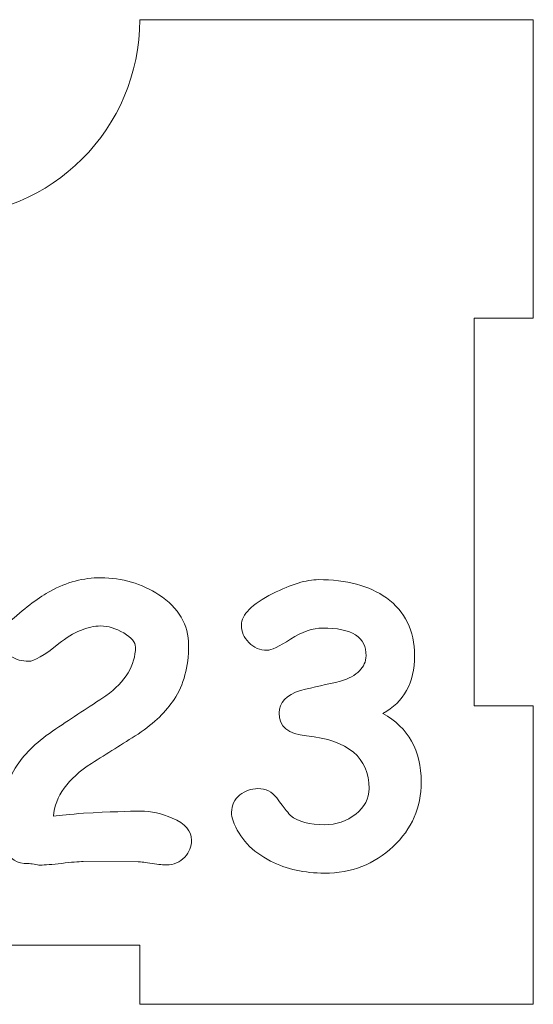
# Model space of a CAD drawing. Header units: millimetres. Extents: x -811 to 1340, y -192 to 870.
# Tile 167 of 256: x 642 to 668, y 163 to 213. Entities that reach past the tile are written whole.
import ezdxf

# ---------------------------------------------------------------- set-up
doc = ezdxf.new("R2010")
doc.units = ezdxf.units.MM
doc.header["$MEASUREMENT"] = 0
doc.layers.add('layer 1', color=7, linetype='Continuous')

msp = doc.modelspace()

# ---------------------------------------------------------------- linework, layer by layer
at = {"layer": 'layer 1', "color": 250, "lineweight": 9}
msp.add_open_spline([(667.8618, 178.1878), (667.8618, 178.1878), (667.8618, 163.0378), (667.8618, 163.0378), (667.8618, 163.0378), (667.8618, 163.0378), (647.8618, 163.0378), (647.8618, 163.0378), (647.8618, 163.0378), (647.8618, 163.0378), (647.8618, 166.0378), (647.8618, 166.0378), (647.8618, 166.0378), (647.8618, 166.0378), (627.8618, 166.0378), (627.8618, 166.0378), (627.8618, 166.0378), (627.8618, 166.0378), (627.8618, 163.0378), (627.8618, 163.0378), (627.8618, 163.0378), (627.8618, 163.0378), (607.8618, 163.0378), (607.8618, 163.0378), (607.8618, 163.0378), (607.8618, 163.0378), (607.8618, 178.1878), (607.8618, 178.1878), (607.8618, 178.1878), (607.8618, 178.1878), (610.8618, 178.1878), (610.8618, 178.1878), (610.8618, 178.1878), (610.8618, 178.1878), (610.8618, 197.8878), (610.8618, 197.8878), (610.8618, 197.8878), (610.8618, 197.8878), (607.8618, 197.8878), (607.8618, 197.8878), (607.8618, 197.8878), (607.8618, 197.8878), (607.8618, 213.0378), (607.8618, 213.0378), (607.8618, 213.0378), (607.8618, 213.0378), (627.8617, 213.0378), (627.8617, 213.0378), (627.8617, 213.0378), (627.8617, 207.5159), (632.3399, 203.0378), (637.8617, 203.0378), (637.8617, 203.0378), (643.3835, 203.0378), (647.8617, 207.5159), (647.8617, 213.0378), (647.8617, 213.0378), (647.8617, 213.0378), (667.8618, 213.0378), (667.8618, 213.0378), (667.8618, 213.0378), (667.8618, 213.0378), (667.8618, 197.8878), (667.8618, 197.8878), (667.8618, 197.8878), (667.8618, 197.8878), (664.8618, 197.8878), (664.8618, 197.8878), (664.8618, 197.8878), (664.8618, 197.8878), (664.8618, 178.1878), (664.8618, 178.1878), (664.8618, 178.1878), (664.8618, 178.1878), (667.8618, 178.1878), (667.8618, 178.1878)], degree=3, knots=[0, 0, 0, 0, 0.05, 0.05, 0.05, 0.05, 0.1, 0.1, 0.1, 0.1, 0.15, 0.15, 0.15, 0.15, 0.2, 0.2, 0.2, 0.2, 0.25, 0.25, 0.25, 0.25, 0.3, 0.3, 0.3, 0.3, 0.35, 0.35, 0.35, 0.35, 0.4, 0.4, 0.4, 0.4, 0.45, 0.45, 0.45, 0.45, 0.5, 0.5, 0.5, 0.5, 0.55, 0.55, 0.55, 0.55, 0.6, 0.6, 0.6, 0.6, 0.65, 0.65, 0.65, 0.65, 0.7, 0.7, 0.7, 0.7, 0.75, 0.75, 0.75, 0.75, 0.8, 0.8, 0.8, 0.8, 0.85, 0.85, 0.85, 0.85, 0.9, 0.9, 0.9, 0.9, 1, 1, 1, 1], dxfattribs=at)
at = {"layer": 'layer 1', "color": 114, "lineweight": 9}
for points, knots in [([(649.2237, 170.1143), (649.0683, 170.1143), (648.8225, 170.1402), (648.489, 170.1952), (648.489, 170.1952), (648.1589, 170.2471), (647.9195, 170.2729), (647.7739, 170.2729), (647.7739, 170.2729), (647.7739, 170.2729), (644.9875, 170.2827), (644.9875, 170.2827), (644.9875, 170.2827), (644.7448, 170.2827), (644.3823, 170.2535), (643.8969, 170.1952), (643.8969, 170.1952), (643.4083, 170.137), (643.0425, 170.1079), (642.7965, 170.1079), (642.7965, 170.1079), (642.7254, 170.1079), (642.625, 170.1208), (642.4924, 170.1468), (642.4924, 170.1468), (642.3597, 170.1726), (642.2594, 170.1824), (642.1882, 170.1824), (642.1882, 170.1824), (641.6186, 170.1824), (641.2335, 170.4154), (641.0328, 170.8748), (641.0328, 170.8748), (640.9066, 171.1661), (640.842, 171.6159), (640.842, 172.2212), (640.842, 172.2212), (640.842, 173.4023), (641.104, 174.3926), (641.6283, 175.1887), (641.6283, 175.1887), (642.0328, 175.8004), (642.6866, 176.4154), (643.5926, 177.0269), (643.5926, 177.0269), (644.447, 177.59), (645.2949, 178.1499), (646.1429, 178.7033), (646.1429, 178.7033), (647.1428, 179.4315), (647.6412, 180.2566), (647.6412, 181.179), (647.6412, 181.179), (647.6412, 181.4185), (647.4405, 181.6581), (647.0425, 181.8943), (647.0425, 181.8943), (646.6444, 182.1305), (646.256, 182.2502), (645.8775, 182.2502), (645.8775, 182.2502), (645.2075, 182.2502), (644.4988, 181.9525), (643.748, 181.3538), (643.748, 181.3538), (643.0005, 180.7551), (642.4858, 180.4574), (642.2076, 180.4574), (642.2076, 180.4574), (641.8711, 180.4574), (641.5798, 180.5383), (641.3274, 180.7032), (641.3274, 180.7032), (641.0101, 180.9072), (640.8516, 181.1887), (640.8516, 181.548), (640.8516, 181.548), (640.8516, 181.9331), (641.0101, 182.2664), (641.3274, 182.5447), (641.3274, 182.5447), (642.0911, 183.2211), (642.7577, 183.7129), (643.3274, 184.0236), (643.3274, 184.0236), (644.1493, 184.4736), (644.9973, 184.6968), (645.8775, 184.6968), (645.8775, 184.6968), (646.9713, 184.6968), (647.9583, 184.4088), (648.8353, 183.8328), (648.8353, 183.8328), (649.8418, 183.1758), (650.3435, 182.3182), (650.3435, 181.2567), (650.3435, 181.2567), (650.3435, 180.1823), (650.0974, 179.2664), (649.6024, 178.5157), (649.6024, 178.5157), (649.2172, 177.9137), (648.6089, 177.3312), (647.7739, 176.7615), (647.7739, 176.7615), (646.9843, 176.2632), (646.1946, 175.7648), (645.405, 175.273), (645.405, 175.273), (644.2044, 174.4897), (643.557, 173.5965), (643.4697, 172.5901), (643.4697, 172.5901), (643.816, 172.6354), (644.3305, 172.6839), (645.0069, 172.7421), (645.0069, 172.7421), (646.3531, 172.8102), (647.3176, 172.8458), (647.8969, 172.8458), (647.8969, 172.8458), (648.4406, 172.8458), (648.9778, 172.7293), (649.5085, 172.4963), (649.5085, 172.4963), (650.1655, 172.205), (650.4956, 171.8295), (650.4956, 171.3765), (650.4956, 171.3765), (650.4956, 171.0464), (650.3791, 170.7583), (650.1461, 170.5125), (650.1461, 170.5125), (649.8969, 170.2471), (649.5926, 170.1143), (649.2237, 170.1143)], [0, 0, 0, 0, 0.0285714, 0.0285714, 0.0285714, 0.0285714, 0.0571429, 0.0571429, 0.0571429, 0.0571429, 0.0857143, 0.0857143, 0.0857143, 0.0857143, 0.1142857, 0.1142857, 0.1142857, 0.1142857, 0.1428571, 0.1428571, 0.1428571, 0.1428571, 0.1714286, 0.1714286, 0.1714286, 0.1714286, 0.2, 0.2, 0.2, 0.2, 0.2285714, 0.2285714, 0.2285714, 0.2285714, 0.2571429, 0.2571429, 0.2571429, 0.2571429, 0.2857143, 0.2857143, 0.2857143, 0.2857143, 0.3142857, 0.3142857, 0.3142857, 0.3142857, 0.3428571, 0.3428571, 0.3428571, 0.3428571, 0.3714286, 0.3714286, 0.3714286, 0.3714286, 0.4, 0.4, 0.4, 0.4, 0.4285714, 0.4285714, 0.4285714, 0.4285714, 0.4571429, 0.4571429, 0.4571429, 0.4571429, 0.4857143, 0.4857143, 0.4857143, 0.4857143, 0.5142857, 0.5142857, 0.5142857, 0.5142857, 0.5428571, 0.5428571, 0.5428571, 0.5428571, 0.5714286, 0.5714286, 0.5714286, 0.5714286, 0.6, 0.6, 0.6, 0.6, 0.6285714, 0.6285714, 0.6285714, 0.6285714, 0.6571429, 0.6571429, 0.6571429, 0.6571429, 0.6857143, 0.6857143, 0.6857143, 0.6857143, 0.7142857, 0.7142857, 0.7142857, 0.7142857, 0.7428571, 0.7428571, 0.7428571, 0.7428571, 0.7714286, 0.7714286, 0.7714286, 0.7714286, 0.8, 0.8, 0.8, 0.8, 0.8285714, 0.8285714, 0.8285714, 0.8285714, 0.8571429, 0.8571429, 0.8571429, 0.8571429, 0.8857143, 0.8857143, 0.8857143, 0.8857143, 0.9142857, 0.9142857, 0.9142857, 0.9142857, 0.9428571, 0.9428571, 0.9428571, 0.9428571, 1, 1, 1, 1]), ([(660.2139, 177.8134), (661.5148, 177.0852), (662.1652, 175.9234), (662.1652, 174.3247), (662.1652, 174.3247), (662.1652, 173.0334), (661.6896, 171.9396), (660.7349, 171.0432), (660.7349, 171.0432), (659.7803, 170.1468), (658.6185, 169.6968), (657.256, 169.6968), (657.256, 169.6968), (656.2365, 169.6968), (655.3207, 169.9008), (654.5052, 170.3117), (654.5052, 170.3117), (653.5634, 170.794), (652.9292, 171.4768), (652.5991, 172.3603), (652.5991, 172.3603), (652.5505, 172.4931), (652.5246, 172.6354), (652.5246, 172.7875), (652.5246, 172.7875), (652.5246, 173.1403), (652.667, 173.4347), (652.9518, 173.6677), (652.9518, 173.6677), (653.2172, 173.8845), (653.5213, 173.9914), (653.8612, 173.9914), (653.8612, 173.9914), (654.2592, 173.9914), (654.5796, 173.8329), (654.8191, 173.5188), (654.8191, 173.5188), (655.2236, 172.9751), (655.4566, 172.6774), (655.5213, 172.6256), (655.5213, 172.6256), (655.9129, 172.3117), (656.489, 172.1532), (657.256, 172.1532), (657.256, 172.1532), (657.8546, 172.1532), (658.3822, 172.3344), (658.8353, 172.6937), (658.8353, 172.6937), (659.2851, 173.0528), (659.5116, 173.4866), (659.5116, 173.9946), (659.5116, 173.9946), (659.5116, 175.5674), (658.4533, 176.4606), (656.3368, 176.6678), (656.3368, 176.6678), (655.408, 176.7551), (654.942, 177.1467), (654.942, 177.8328), (654.942, 177.8328), (654.942, 178.3603), (655.3013, 178.7421), (656.0229, 178.9817), (656.0229, 178.9817), (656.7058, 179.1338), (657.3854, 179.2891), (658.0618, 179.4445), (658.0618, 179.4445), (658.489, 179.577), (658.8126, 179.7518), (659.0262, 179.9687), (659.0262, 179.9687), (659.243, 180.1823), (659.3531, 180.438), (659.3595, 180.7357), (659.3595, 180.7357), (659.3854, 181.6775), (658.6475, 182.1467), (657.1492, 182.1467), (657.1492, 182.1467), (656.6573, 182.1467), (656.1168, 181.9589), (655.5279, 181.5836), (655.5279, 181.5836), (654.942, 181.2049), (654.5408, 181.0173), (654.324, 181.0173), (654.324, 181.0173), (653.9647, 181.0173), (653.6572, 181.1466), (653.4048, 181.4056), (653.4048, 181.4056), (653.1524, 181.6645), (653.0263, 181.9589), (653.0263, 182.289), (653.0263, 182.289), (653.0263, 182.8263), (653.5569, 183.3602), (654.6185, 183.8911), (654.6185, 183.8911), (655.5667, 184.3667), (656.34, 184.6029), (656.9324, 184.6029), (656.9324, 184.6029), (658.3692, 184.6029), (659.5213, 184.2922), (660.3951, 183.6741), (660.3951, 183.6741), (661.3497, 182.9913), (661.8255, 182.0172), (661.8255, 180.7519), (661.8255, 180.7519), (661.8255, 180.0593), (661.6928, 179.4639), (661.4242, 178.9751), (661.4242, 178.9751), (661.1555, 178.4865), (660.7511, 178.0981), (660.2139, 177.8134)], [0, 0, 0, 0, 0.0322581, 0.0322581, 0.0322581, 0.0322581, 0.0645161, 0.0645161, 0.0645161, 0.0645161, 0.0967742, 0.0967742, 0.0967742, 0.0967742, 0.1290323, 0.1290323, 0.1290323, 0.1290323, 0.1612903, 0.1612903, 0.1612903, 0.1612903, 0.1935484, 0.1935484, 0.1935484, 0.1935484, 0.2258065, 0.2258065, 0.2258065, 0.2258065, 0.2580645, 0.2580645, 0.2580645, 0.2580645, 0.2903226, 0.2903226, 0.2903226, 0.2903226, 0.3225806, 0.3225806, 0.3225806, 0.3225806, 0.3548387, 0.3548387, 0.3548387, 0.3548387, 0.3870968, 0.3870968, 0.3870968, 0.3870968, 0.4193548, 0.4193548, 0.4193548, 0.4193548, 0.4516129, 0.4516129, 0.4516129, 0.4516129, 0.483871, 0.483871, 0.483871, 0.483871, 0.516129, 0.516129, 0.516129, 0.516129, 0.5483871, 0.5483871, 0.5483871, 0.5483871, 0.5806452, 0.5806452, 0.5806452, 0.5806452, 0.6129032, 0.6129032, 0.6129032, 0.6129032, 0.6451613, 0.6451613, 0.6451613, 0.6451613, 0.6774194, 0.6774194, 0.6774194, 0.6774194, 0.7096774, 0.7096774, 0.7096774, 0.7096774, 0.7419355, 0.7419355, 0.7419355, 0.7419355, 0.7741935, 0.7741935, 0.7741935, 0.7741935, 0.8064516, 0.8064516, 0.8064516, 0.8064516, 0.8387097, 0.8387097, 0.8387097, 0.8387097, 0.8709677, 0.8709677, 0.8709677, 0.8709677, 0.9032258, 0.9032258, 0.9032258, 0.9032258, 0.9354839, 0.9354839, 0.9354839, 0.9354839, 1, 1, 1, 1])]:
    msp.add_open_spline(points, degree=3, knots=knots, dxfattribs=at)

doc.saveas('drawing.dxf')
